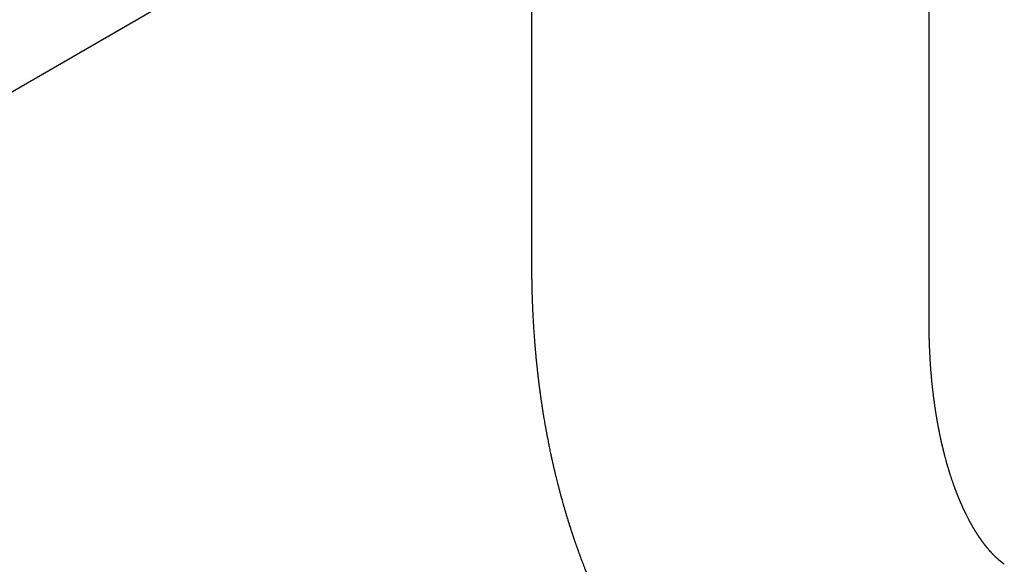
# Model space of a CAD drawing. Header units: millimetres. Extents: x 8 to 802, y 12 to 847.
# Tile 18 of 27: x 648 to 714, y 335 to 371. Entities that reach past the tile are written whole.
import ezdxf

# ---------------------------------------------------------------- set-up
doc = ezdxf.new("R2010")
doc.units = ezdxf.units.MM

msp = doc.modelspace()

# ---------------------------------------------------------------- linework, layer by layer
at = {"color": 7, "linetype": 'Continuous', "lineweight": 30}
for p, q in [((619.578, 350.767), (672.981, 381.596)), ((682.271, 376.229), (682.271, 354.958)), ((709.217, 351.233), (709.217, 372.504))]:
    msp.add_line(p, q, dxfattribs=at)
for points, knots in [([(682.271, 354.958), (682.271, 354.921), (682.271, 354.852), (682.271, 354.757), (682.271, 354.678), (682.272, 354.613), (682.272, 354.564), (682.272, 354.528), (682.272, 354.5), (682.272, 354.472), (682.273, 354.437), (682.273, 354.387), (682.274, 354.322), (682.274, 354.243), (682.275, 354.164), (682.276, 354.089), (682.277, 354.013), (682.278, 353.936), (682.279, 353.86), (682.28, 353.793), (682.281, 353.727), (682.283, 353.655), (682.284, 353.574), (682.287, 353.463), (682.29, 353.33), (682.293, 353.184), (682.297, 353.046), (682.301, 352.908), (682.305, 352.765), (682.31, 352.616), (682.315, 352.473), (682.32, 352.337), (682.325, 352.207), (682.331, 352.071), (682.337, 351.935), (682.343, 351.802), (682.348, 351.682), (682.354, 351.57), (682.36, 351.452), (682.367, 351.32), (682.375, 351.167), (682.384, 351.007), (682.394, 350.848), (682.403, 350.693), (682.414, 350.534), (682.425, 350.368), (682.437, 350.197), (682.449, 350.031), (682.46, 349.872), (682.471, 349.734), (682.481, 349.611), (682.49, 349.503), (682.499, 349.391), (682.509, 349.276), (682.519, 349.16), (682.529, 349.048), (682.539, 348.93), (682.551, 348.803), (682.565, 348.658), (682.577, 348.532), (682.587, 348.432), (682.593, 348.365), (682.599, 348.306), (682.605, 348.25), (682.612, 348.185), (682.62, 348.104), (682.63, 348.01), (682.641, 347.913), (682.651, 347.818), (682.661, 347.727), (682.67, 347.641), (682.679, 347.568), (682.686, 347.502), (682.694, 347.439), (682.701, 347.373), (682.709, 347.309), (682.716, 347.25), (682.723, 347.187), (682.731, 347.122), (682.739, 347.056), (682.746, 347.002), (682.752, 346.95), (682.76, 346.889), (682.77, 346.812), (682.78, 346.727), (682.791, 346.642), (682.802, 346.563), (682.811, 346.492), (682.819, 346.432), (682.826, 346.381), (682.831, 346.338), (682.837, 346.297), (682.843, 346.25), (682.851, 346.195), (682.859, 346.134), (682.868, 346.072), (682.877, 346.006), (682.886, 345.943), (682.894, 345.886), (682.902, 345.829), (682.912, 345.763), (682.925, 345.674), (682.94, 345.568), (682.958, 345.45), (682.977, 345.321), (682.998, 345.185), (683.019, 345.053), (683.038, 344.934), (683.054, 344.833), (683.069, 344.74), (683.084, 344.651), (683.098, 344.565), (683.128, 344.386), (683.158, 344.213), (683.187, 344.044), (683.2, 343.97), (683.214, 343.89), (683.228, 343.812), (683.242, 343.737), (683.255, 343.668), (683.268, 343.595), (683.281, 343.522), (683.295, 343.452), (683.307, 343.385), (683.318, 343.326), (683.329, 343.272), (683.338, 343.22), (683.357, 343.121), (683.385, 342.981), (683.419, 342.807), (683.452, 342.641), (683.486, 342.476), (683.522, 342.302), (683.552, 342.161), (683.574, 342.059), (683.586, 342.002), (683.597, 341.952), (683.606, 341.91), (683.614, 341.873), (683.623, 341.833), (683.633, 341.786), (683.645, 341.729), (683.66, 341.665), (683.676, 341.593), (683.693, 341.518), (683.709, 341.444), (683.724, 341.38), (683.736, 341.328), (683.746, 341.283), (683.756, 341.239), (683.771, 341.173), (683.793, 341.081), (683.818, 340.971), (683.844, 340.865), (683.868, 340.764), (683.892, 340.663), (683.917, 340.562), (683.948, 340.435), (683.985, 340.285), (684.021, 340.144), (684.048, 340.037), (684.067, 339.961), (684.089, 339.876), (684.115, 339.777), (684.143, 339.671), (684.171, 339.563), (684.199, 339.458), (684.228, 339.351), (684.258, 339.242), (684.288, 339.13), (684.319, 339.019), (684.35, 338.909), (684.379, 338.804), (684.408, 338.704), (684.434, 338.611), (684.459, 338.525), (684.485, 338.433), (684.515, 338.332), (684.546, 338.225), (684.578, 338.119), (684.61, 338.012), (684.642, 337.905), (684.674, 337.801), (684.706, 337.695), (684.736, 337.597), (684.763, 337.511), (684.784, 337.445), (684.801, 337.389), (684.817, 337.34), (684.832, 337.291), (684.85, 337.235), (684.87, 337.172), (684.891, 337.106), (684.912, 337.041), (684.932, 336.978), (684.953, 336.914), (684.974, 336.849), (684.997, 336.781), (685.019, 336.712), (685.043, 336.642), (685.065, 336.573), (685.086, 336.511), (685.104, 336.458), (685.12, 336.41), (685.138, 336.358), (685.159, 336.296), (685.185, 336.22), (685.214, 336.136), (685.243, 336.052), (685.27, 335.974), (685.297, 335.898), (685.324, 335.819), (685.352, 335.741), (685.377, 335.67), (685.401, 335.602), (685.427, 335.53), (685.456, 335.451), (685.485, 335.371), (685.512, 335.295), (685.54, 335.22), (685.569, 335.142), (685.597, 335.067), (685.621, 335), (685.644, 334.939), (685.668, 334.876), (685.694, 334.806), (685.727, 334.72), (685.763, 334.626), (685.8, 334.529), (685.836, 334.437), (685.872, 334.344), (685.904, 334.262), (685.932, 334.19), (685.956, 334.131), (685.98, 334.069), (686.006, 334.006), (686.029, 333.946), (686.05, 333.894), (686.069, 333.847), (686.092, 333.792), (686.119, 333.723), (686.152, 333.643), (686.185, 333.562), (686.217, 333.487), (686.246, 333.415), (686.275, 333.347), (686.304, 333.278), (686.335, 333.204), (686.367, 333.128), (686.398, 333.054), (686.44, 332.956), (686.492, 332.836), (686.551, 332.699), (686.611, 332.563), (686.667, 332.437), (686.727, 332.302), (686.787, 332.169), (686.837, 332.057), (686.877, 331.97), (686.907, 331.904), (686.94, 331.834), (686.971, 331.767), (686.998, 331.709), (687.022, 331.658), (687.041, 331.616), (687.059, 331.578), (687.078, 331.538), (687.098, 331.494), (687.119, 331.451), (687.137, 331.412), (687.155, 331.375), (687.173, 331.338), (687.19, 331.302), (687.208, 331.263), (687.23, 331.218), (687.254, 331.169), (687.276, 331.123), (687.295, 331.084), (687.315, 331.042), (687.34, 330.991), (687.371, 330.927), (687.402, 330.865), (687.428, 330.81), (687.45, 330.766), (687.473, 330.721), (687.497, 330.672), (687.523, 330.62), (687.548, 330.57), (687.572, 330.522), (687.596, 330.474), (687.624, 330.419), (687.655, 330.359), (687.686, 330.298), (687.713, 330.244), (687.736, 330.199), (687.757, 330.158), (687.78, 330.115), (687.806, 330.064), (687.833, 330.011), (687.856, 329.967), (687.875, 329.932), (687.89, 329.903), (687.904, 329.875), (687.921, 329.843), (687.94, 329.806), (687.964, 329.761), (687.989, 329.714), (688.011, 329.672), (688.03, 329.637), (688.046, 329.606), (688.063, 329.575), (688.082, 329.539), (688.106, 329.494), (688.135, 329.441), (688.163, 329.389), (688.188, 329.343), (688.21, 329.301), (688.233, 329.26), (688.269, 329.194), (688.314, 329.112), (688.367, 329.015), (688.42, 328.92), (688.474, 328.824), (688.528, 328.728), (688.592, 328.615), (688.662, 328.491), (688.747, 328.343), (688.826, 328.207), (688.894, 328.09), (688.946, 328.002), (688.987, 327.934), (689.025, 327.869), (689.061, 327.809), (689.095, 327.751), (689.135, 327.686), (689.173, 327.623), (689.206, 327.568), (689.231, 327.528), (689.253, 327.49), (689.278, 327.45), (689.303, 327.409), (689.33, 327.364), (689.357, 327.322), (689.381, 327.282), (689.402, 327.249), (689.421, 327.218), (689.439, 327.188), (689.461, 327.153), (689.488, 327.11), (689.519, 327.061), (689.55, 327.011), (689.577, 326.968), (689.6, 326.931), (689.623, 326.895), (689.65, 326.852), (689.684, 326.799), (689.721, 326.741), (689.757, 326.685), (689.789, 326.636), (689.82, 326.588), (689.854, 326.534), (689.895, 326.472), (689.937, 326.407), (689.976, 326.348), (690.009, 326.297), (690.039, 326.252), (690.07, 326.204), (690.106, 326.151), (690.144, 326.093), (690.177, 326.044), (690.203, 326.005), (690.222, 325.976), (690.24, 325.949), (690.261, 325.919), (690.284, 325.884), (690.312, 325.843), (690.344, 325.796), (690.375, 325.751), (690.402, 325.71), (690.426, 325.675), (690.449, 325.641), (690.474, 325.605), (690.507, 325.557), (690.549, 325.497), (690.594, 325.432), (690.647, 325.355), (690.718, 325.255), (690.801, 325.137), (690.89, 325.012), (690.977, 324.89), (691.061, 324.773), (691.147, 324.656), (691.233, 324.539), (691.307, 324.438), (691.365, 324.36), (691.409, 324.301), (691.457, 324.238), (691.505, 324.173), (691.549, 324.115), (691.589, 324.062), (691.624, 324.016), (691.659, 323.97), (691.695, 323.923), (691.733, 323.873), (691.769, 323.827), (691.8, 323.787), (691.826, 323.753), (691.852, 323.72), (691.903, 323.655), (691.977, 323.559), (692.072, 323.439), (692.17, 323.316), (692.264, 323.199), (692.36, 323.08), (692.457, 322.96), (692.548, 322.849), (692.631, 322.749), (692.705, 322.66), (692.783, 322.566), (692.861, 322.474), (692.938, 322.383), (693.017, 322.29), (693.11, 322.182), (693.221, 322.053), (693.342, 321.914), (693.469, 321.771), (693.595, 321.629), (693.717, 321.493), (693.848, 321.349), (693.971, 321.214), (694.072, 321.105), (694.142, 321.03), (694.192, 320.977), (694.243, 320.922), (694.292, 320.87), (694.336, 320.823), (694.378, 320.779), (694.419, 320.736), (694.463, 320.69), (694.509, 320.642), (694.557, 320.592), (694.603, 320.544), (694.645, 320.501), (694.688, 320.456), (694.737, 320.406), (694.795, 320.347), (694.857, 320.284), (694.919, 320.22), (694.977, 320.162), (695.031, 320.108), (695.085, 320.053), (695.139, 319.999), (695.193, 319.946), (695.242, 319.898), (695.288, 319.853), (695.329, 319.812), (695.368, 319.773), (695.412, 319.731), (695.463, 319.681), (695.522, 319.624), (695.581, 319.567), (695.633, 319.517), (695.677, 319.475), (695.717, 319.437), (695.758, 319.397), (695.804, 319.353), (695.857, 319.303), (695.912, 319.251), (695.963, 319.203), (696.022, 319.148), (696.093, 319.082), (696.181, 319), (696.274, 318.915), (696.363, 318.833), (696.449, 318.755), (696.54, 318.673), (696.622, 318.599), (696.689, 318.54), (696.732, 318.502), (696.771, 318.467), (696.81, 318.433), (696.851, 318.397), (696.901, 318.352), (696.961, 318.3), (697.024, 318.245), (697.082, 318.195), (697.158, 318.128), (697.265, 318.037), (697.395, 317.926), (697.521, 317.819), (697.649, 317.713), (697.78, 317.604), (697.914, 317.494), (698.027, 317.402), (698.124, 317.324), (698.204, 317.259), (698.279, 317.2), (698.346, 317.146), (698.416, 317.09), (698.493, 317.03), (698.572, 316.968), (698.645, 316.911), (698.711, 316.86), (698.773, 316.812), (698.839, 316.761), (698.912, 316.705), (698.986, 316.649), (699.054, 316.598), (699.112, 316.554), (699.167, 316.513), (699.222, 316.472), (699.282, 316.426), (699.35, 316.377), (699.413, 316.33), (699.468, 316.289), (699.513, 316.256), (699.554, 316.226), (699.59, 316.2), (699.619, 316.179), (699.645, 316.16), (699.672, 316.14), (699.702, 316.119), (699.728, 316.1), (699.752, 316.083), (699.772, 316.068), (699.786, 316.058), (699.793, 316.053)], [0, 0, 0, 0, 0.0023511, 0.0043776, 0.0060792, 0.0074559, 0.0085077, 0.0092345, 0.0097398, 0.0103164, 0.0110519, 0.0119463, 0.0134995, 0.0152731, 0.0169712, 0.0185758, 0.0200869, 0.0218785, 0.023502, 0.0249412, 0.0262379, 0.0277417, 0.0295313, 0.0315044, 0.0348901, 0.0380624, 0.0409424, 0.0437887, 0.0469158, 0.050173, 0.0534058, 0.0562166, 0.0589465, 0.0618375, 0.0650642, 0.0678201, 0.0704453, 0.0728513, 0.0750753, 0.0781201, 0.0814126, 0.0850344, 0.088559, 0.0918154, 0.0951478, 0.0989343, 0.1027077, 0.1063349, 0.1097992, 0.1131385, 0.1154503, 0.1178354, 0.1202934, 0.122818, 0.1254057, 0.127931, 0.1302164, 0.1331334, 0.136353, 0.1397892, 0.1414542, 0.142954, 0.1442485, 0.1453754, 0.1466458, 0.1485747, 0.1507547, 0.1529062, 0.1550111, 0.1570497, 0.1589438, 0.1607091, 0.1619223, 0.1633583, 0.1648835, 0.1663044, 0.1676195, 0.1688287, 0.1705175, 0.1719679, 0.1731842, 0.1741209, 0.1754532, 0.1773023, 0.1792484, 0.1811457, 0.1829941, 0.1845269, 0.1858813, 0.1870229, 0.1879516, 0.1887581, 0.1897971, 0.1911042, 0.1924492, 0.1938538, 0.1953179, 0.196829, 0.1981344, 0.1991347, 0.2006434, 0.2026303, 0.2050964, 0.2077674, 0.2106235, 0.2137571, 0.2169609, 0.2195533, 0.221805, 0.2238464, 0.2258425, 0.2277939, 0.229723, 0.2379704, 0.2395884, 0.2412079, 0.2429898, 0.2450279, 0.2465291, 0.2481274, 0.2497707, 0.2514552, 0.2531294, 0.2545949, 0.2560292, 0.2571526, 0.2582822, 0.2595959, 0.2639205, 0.2679041, 0.2715404, 0.2753228, 0.2792772, 0.283531, 0.2850197, 0.2863418, 0.2874784, 0.2884295, 0.2892496, 0.2900919, 0.2911706, 0.2924857, 0.2940352, 0.2956202, 0.2975044, 0.2992341, 0.3007329, 0.3019388, 0.3028652, 0.3038349, 0.3049858, 0.3074916, 0.3102063, 0.312648, 0.3148839, 0.3172413, 0.3196978, 0.3219662, 0.3261022, 0.3302303, 0.3318487, 0.3335777, 0.3355635, 0.3378069, 0.3405471, 0.3430086, 0.3454373, 0.3479644, 0.3505451, 0.3531346, 0.3558586, 0.3584408, 0.3609066, 0.3632887, 0.3655431, 0.3674763, 0.3694344, 0.3720458, 0.3746588, 0.3770475, 0.3796303, 0.3823214, 0.3846629, 0.3870777, 0.3898663, 0.3916594, 0.3932684, 0.3946125, 0.3956915, 0.3967823, 0.3981277, 0.3997118, 0.4013155, 0.4028692, 0.4043736, 0.4058708, 0.4074729, 0.409093, 0.4107429, 0.4124312, 0.4141565, 0.4157301, 0.4169526, 0.4179813, 0.4192117, 0.4207166, 0.4224907, 0.4247419, 0.4267744, 0.4285893, 0.4303907, 0.4323279, 0.4343354, 0.4360641, 0.4375256, 0.439249, 0.4413236, 0.4433186, 0.4450919, 0.4468588, 0.4488473, 0.4507662, 0.4524011, 0.4537478, 0.4552428, 0.4570263, 0.4588981, 0.4615636, 0.4639545, 0.4660597, 0.4683124, 0.4708137, 0.4721652, 0.4736101, 0.4751487, 0.4767771, 0.4782935, 0.4795838, 0.4806554, 0.4817938, 0.4836411, 0.4857534, 0.487763, 0.4896428, 0.4914069, 0.4930655, 0.4947357, 0.4966071, 0.4985661, 0.5004174, 0.5021577, 0.5058863, 0.509436, 0.5124525, 0.516082, 0.5189986, 0.5225823, 0.526132, 0.5274978, 0.5291796, 0.5310397, 0.5327371, 0.5342577, 0.5355767, 0.5366874, 0.5374647, 0.5384896, 0.5397129, 0.5408174, 0.5417466, 0.5427401, 0.5436601, 0.5445444, 0.5454584, 0.5466399, 0.548031, 0.5492297, 0.5501589, 0.5509844, 0.5524247, 0.5540716, 0.5559332, 0.5572123, 0.5582453, 0.5593554, 0.5606768, 0.5620326, 0.5633288, 0.5645383, 0.5657663, 0.5670526, 0.5687532, 0.5704171, 0.5717746, 0.5729659, 0.5738574, 0.5749408, 0.5763526, 0.5778353, 0.5789955, 0.5798431, 0.5805474, 0.5812662, 0.5820218, 0.5829814, 0.5841795, 0.5855351, 0.5866246, 0.5874904, 0.5882533, 0.5890482, 0.589881, 0.5911113, 0.5925632, 0.5940356, 0.5952048, 0.596195, 0.5972695, 0.5984523, 0.6013616, 0.603725, 0.6060746, 0.6089026, 0.6113478, 0.6136539, 0.6178246, 0.6212067, 0.6253693, 0.6287591, 0.6304573, 0.6324071, 0.6342499, 0.6356731, 0.6371592, 0.6389022, 0.6409652, 0.6422487, 0.6432662, 0.6442445, 0.6452584, 0.6464702, 0.6476065, 0.6488513, 0.6499307, 0.6508061, 0.6515578, 0.6523971, 0.6532651, 0.6543987, 0.6558529, 0.6573014, 0.658453, 0.6593642, 0.6602326, 0.6613937, 0.662876, 0.6646084, 0.666132, 0.6674356, 0.6686234, 0.6700699, 0.6718566, 0.6736932, 0.6754404, 0.6766964, 0.6778635, 0.6791544, 0.6806202, 0.682295, 0.6838731, 0.6847295, 0.6854857, 0.6862474, 0.6870212, 0.6879589, 0.6891316, 0.6904726, 0.6918269, 0.6929022, 0.6938534, 0.6947585, 0.6957093, 0.696837, 0.6988094, 0.7006846, 0.7023343, 0.7052114, 0.7090676, 0.7122677, 0.7157204, 0.7193285, 0.7221976, 0.7256585, 0.7292939, 0.7307495, 0.7323559, 0.7343237, 0.7362033, 0.737865, 0.7392994, 0.7407601, 0.7418851, 0.7432319, 0.7447963, 0.7461844, 0.7472645, 0.7482156, 0.7491511, 0.7501494, 0.7538793, 0.7574457, 0.7606124, 0.7646552, 0.7677334, 0.7710639, 0.7752225, 0.7775101, 0.7800012, 0.7830612, 0.7858935, 0.7882814, 0.791167, 0.7941965, 0.7980678, 0.8027177, 0.8068413, 0.8111265, 0.8156004, 0.8194423, 0.8242553, 0.8281149, 0.8295353, 0.8312785, 0.8330586, 0.8346625, 0.8361212, 0.8374678, 0.8387969, 0.8401633, 0.8417688, 0.8433693, 0.8448727, 0.8462492, 0.8474936, 0.8491253, 0.8509821, 0.8530933, 0.8551833, 0.8570374, 0.8586747, 0.8603633, 0.862286, 0.8638518, 0.8654976, 0.8669648, 0.8682116, 0.8694292, 0.8706988, 0.8723437, 0.8742547, 0.8762802, 0.8779194, 0.8791977, 0.8804052, 0.8816547, 0.8830455, 0.8847786, 0.8865811, 0.8881755, 0.8896055, 0.8920021, 0.8947119, 0.8977899, 0.9005405, 0.9029248, 0.9056321, 0.9089054, 0.9103855, 0.9116501, 0.9128257, 0.9139655, 0.9151271, 0.9165132, 0.9185267, 0.92048, 0.9222308, 0.923734, 0.927263, 0.931742, 0.9352707, 0.9385014, 0.942981, 0.946764, 0.9503072, 0.9527171, 0.9552404, 0.9572774, 0.9591686, 0.961065, 0.9633322, 0.9657592, 0.9678597, 0.9696358, 0.9713561, 0.9731545, 0.9752432, 0.9776044, 0.9794083, 0.9810173, 0.9824971, 0.9839939, 0.9856911, 0.9875983, 0.9896367, 0.9910213, 0.992215, 0.9933676, 0.9945, 0.9951593, 0.9958173, 0.9966739, 0.9974202, 0.9983104, 0.9988341, 0.9993973, 1, 1, 1, 1]), ([(714.322, 334.611), (714.318, 334.614), (714.312, 334.618), (714.306, 334.623), (714.301, 334.626), (714.296, 334.63), (714.29, 334.634), (714.284, 334.638), (714.277, 334.643), (714.269, 334.649), (714.26, 334.656), (714.252, 334.662), (714.245, 334.667), (714.239, 334.672), (714.231, 334.678), (714.222, 334.685), (714.213, 334.692), (714.204, 334.698), (714.196, 334.704), (714.189, 334.71), (714.181, 334.716), (714.171, 334.724), (714.16, 334.732), (714.15, 334.74), (714.141, 334.747), (714.132, 334.755), (714.122, 334.763), (714.11, 334.772), (714.097, 334.782), (714.086, 334.791), (714.077, 334.799), (714.068, 334.806), (714.057, 334.815), (714.046, 334.824), (714.037, 334.832), (714.028, 334.839), (714.021, 334.845), (714.014, 334.851), (714.006, 334.858), (713.997, 334.866), (713.988, 334.873), (713.981, 334.88), (713.974, 334.886), (713.967, 334.891), (713.96, 334.898), (713.95, 334.906), (713.941, 334.914), (713.932, 334.922), (713.924, 334.929), (713.916, 334.936), (713.907, 334.944), (713.897, 334.953), (713.884, 334.964), (713.872, 334.976), (713.86, 334.986), (713.848, 334.997), (713.836, 335.008), (713.825, 335.019), (713.815, 335.028), (713.806, 335.036), (713.798, 335.044), (713.786, 335.055), (713.775, 335.065), (713.765, 335.075), (713.755, 335.084), (713.747, 335.092), (713.738, 335.1), (713.729, 335.109), (713.72, 335.118), (713.711, 335.127), (713.703, 335.134), (713.691, 335.146), (713.673, 335.164), (713.65, 335.187), (713.627, 335.21), (713.603, 335.235), (713.579, 335.259), (713.555, 335.284), (713.535, 335.304), (713.523, 335.317), (713.515, 335.325), (713.506, 335.335), (713.496, 335.346), (713.487, 335.356), (713.478, 335.365), (713.47, 335.373), (713.463, 335.382), (713.454, 335.391), (713.444, 335.401), (713.434, 335.413), (713.425, 335.423), (713.416, 335.433), (713.408, 335.441), (713.4, 335.45), (713.39, 335.462), (713.379, 335.473), (713.369, 335.484), (713.36, 335.495), (713.352, 335.504), (713.344, 335.513), (713.335, 335.523), (713.326, 335.534), (713.316, 335.545), (713.303, 335.56), (713.286, 335.58), (713.263, 335.607), (713.24, 335.634), (713.217, 335.661), (713.194, 335.688), (713.17, 335.717), (713.148, 335.745), (713.129, 335.768), (713.115, 335.784), (713.106, 335.796), (713.095, 335.81), (713.084, 335.823), (713.074, 335.836), (713.064, 335.848), (713.054, 335.861), (713.042, 335.877), (713.029, 335.893), (713.018, 335.907), (713.008, 335.92), (712.999, 335.932), (712.988, 335.946), (712.976, 335.962), (712.964, 335.977), (712.954, 335.991), (712.944, 336.003), (712.934, 336.017), (712.922, 336.033), (712.909, 336.05), (712.897, 336.066), (712.887, 336.08), (712.877, 336.094), (712.866, 336.108), (712.856, 336.122), (712.845, 336.136), (712.836, 336.149), (712.826, 336.163), (712.814, 336.179), (712.802, 336.196), (712.79, 336.213), (712.779, 336.228), (712.768, 336.243), (712.756, 336.26), (712.744, 336.278), (712.732, 336.295), (712.721, 336.309), (712.712, 336.323), (712.701, 336.339), (712.69, 336.354), (712.68, 336.369), (712.671, 336.382), (712.663, 336.394), (712.655, 336.405), (712.646, 336.418), (712.636, 336.434), (712.625, 336.45), (712.615, 336.465), (712.607, 336.477), (712.599, 336.488), (712.59, 336.501), (712.58, 336.516), (712.569, 336.533), (712.558, 336.55), (712.546, 336.568), (712.534, 336.586), (712.52, 336.608), (712.504, 336.632), (712.489, 336.656), (712.473, 336.681), (712.458, 336.703), (712.446, 336.722), (712.438, 336.735), (712.431, 336.746), (712.424, 336.758), (712.414, 336.773), (712.404, 336.79), (712.394, 336.806), (712.385, 336.82), (712.378, 336.831), (712.371, 336.843), (712.362, 336.857), (712.351, 336.874), (712.341, 336.892), (712.331, 336.908), (712.322, 336.922), (712.313, 336.937), (712.303, 336.953), (712.292, 336.971), (712.282, 336.988), (712.273, 337.003), (712.265, 337.017), (712.256, 337.031), (712.246, 337.049), (712.235, 337.068), (712.224, 337.086), (712.214, 337.103), (712.205, 337.118), (712.193, 337.138), (712.18, 337.162), (712.166, 337.185), (712.154, 337.207), (712.141, 337.229), (712.126, 337.255), (712.113, 337.279), (712.101, 337.3), (712.089, 337.321), (712.076, 337.343), (712.064, 337.366), (712.052, 337.386), (712.042, 337.406), (712.03, 337.427), (712.017, 337.451), (712.005, 337.473), (711.995, 337.491), (711.985, 337.509), (711.974, 337.529), (711.962, 337.551), (711.951, 337.572), (711.942, 337.59), (711.925, 337.622), (711.902, 337.665), (711.871, 337.725), (711.842, 337.78), (711.81, 337.842), (711.78, 337.903), (711.749, 337.965), (711.723, 338.016), (711.703, 338.057), (711.689, 338.085), (711.677, 338.111), (711.663, 338.14), (711.648, 338.17), (711.635, 338.198), (711.624, 338.22), (711.614, 338.241), (711.604, 338.264), (711.592, 338.288), (711.582, 338.31), (711.573, 338.329), (711.564, 338.349), (711.552, 338.374), (711.54, 338.401), (711.528, 338.427), (711.516, 338.452), (711.505, 338.476), (711.494, 338.5), (711.482, 338.527), (711.47, 338.554), (711.458, 338.579), (711.447, 338.605), (711.433, 338.635), (711.419, 338.668), (711.405, 338.699), (711.389, 338.736), (711.37, 338.779), (711.348, 338.832), (711.324, 338.888), (711.3, 338.944), (711.277, 338.999), (711.258, 339.046), (711.24, 339.087), (711.225, 339.124), (711.21, 339.161), (711.197, 339.194), (711.184, 339.226), (711.17, 339.26), (711.153, 339.303), (711.134, 339.35), (711.116, 339.397), (711.1, 339.439), (711.085, 339.477), (711.07, 339.515), (711.055, 339.556), (711.038, 339.599), (711.023, 339.64), (711.008, 339.678), (710.994, 339.717), (710.978, 339.759), (710.957, 339.818), (710.931, 339.889), (710.9, 339.973), (710.87, 340.059), (710.838, 340.15), (710.806, 340.243), (710.775, 340.335), (710.748, 340.415), (710.724, 340.486), (710.703, 340.551), (710.682, 340.615), (710.662, 340.679), (710.643, 340.738), (710.628, 340.784), (710.616, 340.823), (710.605, 340.86), (710.593, 340.899), (710.581, 340.936), (710.567, 340.981), (710.551, 341.035), (710.53, 341.103), (710.509, 341.175), (710.487, 341.249), (710.466, 341.321), (710.446, 341.393), (710.424, 341.467), (710.401, 341.55), (710.377, 341.638), (710.352, 341.727), (710.329, 341.814), (710.309, 341.89), (710.291, 341.955), (710.277, 342.01), (710.264, 342.061), (710.251, 342.112), (710.237, 342.166), (710.223, 342.224), (710.208, 342.282), (710.193, 342.342), (710.18, 342.397), (710.168, 342.447), (710.158, 342.487), (710.148, 342.528), (710.138, 342.569), (710.128, 342.613), (710.117, 342.66), (710.107, 342.704), (710.098, 342.74), (710.092, 342.767), (710.087, 342.79), (710.081, 342.815), (710.074, 342.847), (710.066, 342.884), (710.057, 342.924), (710.047, 342.967), (710.038, 343.009), (710.029, 343.047), (710.023, 343.077), (710.017, 343.102), (710.012, 343.125), (710.007, 343.151), (710, 343.182), (709.989, 343.232), (709.975, 343.299), (709.959, 343.377), (709.944, 343.448), (709.931, 343.515), (709.917, 343.581), (709.906, 343.638), (709.896, 343.69), (709.887, 343.734), (709.879, 343.778), (709.871, 343.818), (709.864, 343.853), (709.858, 343.888), (709.851, 343.925), (709.842, 343.969), (709.833, 344.018), (709.824, 344.069), (709.815, 344.118), (709.806, 344.164), (709.796, 344.221), (709.784, 344.287), (709.771, 344.365), (709.758, 344.44), (709.745, 344.515), (709.732, 344.591), (709.719, 344.669), (709.708, 344.739), (709.697, 344.804), (709.688, 344.865), (709.677, 344.934), (709.666, 345.004), (709.655, 345.078), (709.644, 345.152), (709.633, 345.227), (709.621, 345.304), (709.609, 345.386), (709.597, 345.473), (709.585, 345.56), (709.573, 345.652), (709.56, 345.742), (709.549, 345.831), (709.538, 345.916), (709.527, 346.002), (709.516, 346.091), (709.501, 346.215), (709.482, 346.377), (709.459, 346.582), (709.436, 346.797), (709.415, 347.015), (709.395, 347.223), (709.376, 347.432), (709.359, 347.64), (709.341, 347.859), (709.326, 348.074), (709.311, 348.29), (709.297, 348.51), (709.285, 348.729), (709.273, 348.96), (709.262, 349.187), (709.252, 349.416), (709.245, 349.616), (709.24, 349.783), (709.236, 349.917), (709.232, 350.044), (709.229, 350.177), (709.226, 350.325), (709.224, 350.463), (709.222, 350.582), (709.221, 350.675), (709.22, 350.759), (709.219, 350.821), (709.219, 350.866), (709.219, 350.897), (709.218, 350.935), (709.218, 350.977), (709.218, 351.021), (709.218, 351.066), (709.218, 351.116), (709.217, 351.173), (709.217, 351.212), (709.217, 351.233)], [0, 0, 0, 0, 0.002838, 0.0036, 0.004165, 0.005942, 0.007029, 0.008153, 0.0094, 0.011392, 0.013352, 0.0151, 0.016596, 0.018067, 0.019652, 0.021459, 0.023511, 0.025432, 0.027044, 0.028538, 0.030249, 0.032236, 0.034538, 0.036813, 0.038663, 0.040369, 0.04249, 0.045106, 0.047829, 0.050094, 0.051805, 0.053646, 0.055889, 0.058337, 0.060321, 0.061978, 0.063274, 0.06465, 0.066317, 0.068251, 0.070032, 0.071601, 0.072968, 0.074312, 0.075809, 0.077554, 0.07947, 0.081287, 0.082918, 0.084429, 0.08602, 0.08787, 0.090773, 0.093247, 0.095337, 0.097495, 0.100191, 0.102349, 0.104193, 0.105799, 0.107491, 0.109454, 0.111754, 0.113816, 0.115449, 0.117, 0.118676, 0.120283, 0.122135, 0.123785, 0.125226, 0.126525, 0.130616, 0.135329, 0.139089, 0.143886, 0.147841, 0.152197, 0.156666, 0.15794, 0.159299, 0.160818, 0.162519, 0.164328, 0.165824, 0.167094, 0.168374, 0.169856, 0.171527, 0.17342, 0.175167, 0.176547, 0.177881, 0.17932, 0.180938, 0.182756, 0.184593, 0.186048, 0.187374, 0.188685, 0.190192, 0.191845, 0.193593, 0.195135, 0.198391, 0.202519, 0.206199, 0.209793, 0.213951, 0.217127, 0.221409, 0.225028, 0.226341, 0.227823, 0.229573, 0.231522, 0.233094, 0.234416, 0.236054, 0.238064, 0.240157, 0.242085, 0.243465, 0.244809, 0.246433, 0.248601, 0.250466, 0.251967, 0.25333, 0.25487, 0.256873, 0.259071, 0.260847, 0.262402, 0.263776, 0.265518, 0.26722, 0.268682, 0.270198, 0.271654, 0.273344, 0.275326, 0.277344, 0.278896, 0.280337, 0.28212, 0.284259, 0.286036, 0.287539, 0.288974, 0.29069, 0.292177, 0.293733, 0.29513, 0.296262, 0.297384, 0.298617, 0.30023, 0.302076, 0.303497, 0.304591, 0.305662, 0.306894, 0.308477, 0.310065, 0.311924, 0.313507, 0.31518, 0.317197, 0.319823, 0.321891, 0.324027, 0.326777, 0.328177, 0.329265, 0.330261, 0.331295, 0.332601, 0.334309, 0.335895, 0.337043, 0.338019, 0.338996, 0.340194, 0.341752, 0.343518, 0.344886, 0.346086, 0.347294, 0.348742, 0.350414, 0.351873, 0.353119, 0.354253, 0.355423, 0.356917, 0.358659, 0.360199, 0.361552, 0.362783, 0.364295, 0.366485, 0.368436, 0.370079, 0.371882, 0.374066, 0.376048, 0.377723, 0.379232, 0.381148, 0.382962, 0.384556, 0.385939, 0.387636, 0.389617, 0.391324, 0.392655, 0.39389, 0.395502, 0.39736, 0.398892, 0.400176, 0.401382, 0.406341, 0.409611, 0.41463, 0.418527, 0.423085, 0.427562, 0.43171, 0.433932, 0.435914, 0.437593, 0.439356, 0.441872, 0.443719, 0.44511, 0.446314, 0.447882, 0.449767, 0.451176, 0.452236, 0.453486, 0.454935, 0.456747, 0.458746, 0.460521, 0.461941, 0.46347, 0.46526, 0.467105, 0.468638, 0.470233, 0.472137, 0.474358, 0.476365, 0.478114, 0.481183, 0.484571, 0.487882, 0.491549, 0.494834, 0.497894, 0.50001, 0.50229, 0.504624, 0.506533, 0.508155, 0.510222, 0.512655, 0.515717, 0.518389, 0.520773, 0.52292, 0.524985, 0.527309, 0.529819, 0.532309, 0.534268, 0.536279, 0.538832, 0.541259, 0.545925, 0.550591, 0.555073, 0.559828, 0.565197, 0.569932, 0.574249, 0.577683, 0.581002, 0.58425, 0.587617, 0.590797, 0.593131, 0.594692, 0.596601, 0.598635, 0.600502, 0.602199, 0.605301, 0.608633, 0.612196, 0.615873, 0.619507, 0.622577, 0.626266, 0.630211, 0.634465, 0.63866, 0.642787, 0.646712, 0.64922, 0.651871, 0.654238, 0.656281, 0.65893, 0.661577, 0.664212, 0.666834, 0.669703, 0.671617, 0.673447, 0.675186, 0.676984, 0.678952, 0.68109, 0.683138, 0.684836, 0.68582, 0.686707, 0.687827, 0.689221, 0.690862, 0.692624, 0.694528, 0.696462, 0.698071, 0.699416, 0.700358, 0.70128, 0.702403, 0.703727, 0.705249, 0.708885, 0.712284, 0.715185, 0.717994, 0.720722, 0.723502, 0.725266, 0.727167, 0.729074, 0.730743, 0.732169, 0.733426, 0.735008, 0.736822, 0.738929, 0.74102, 0.743049, 0.74496, 0.746699, 0.750005, 0.753059, 0.756107, 0.759127, 0.76215, 0.765233, 0.768436, 0.77056, 0.772991, 0.775736, 0.778639, 0.781294, 0.784449, 0.787349, 0.790044, 0.793523, 0.796858, 0.800175, 0.803589, 0.807387, 0.810576, 0.813766, 0.816988, 0.820381, 0.823804, 0.831071, 0.838514, 0.846822, 0.854804, 0.862502, 0.869457, 0.877679, 0.884792, 0.892861, 0.900589, 0.907681, 0.915995, 0.923437, 0.931598, 0.939604, 0.946802, 0.952066, 0.956481, 0.960396, 0.964937, 0.969902, 0.975216, 0.978658, 0.981751, 0.984506, 0.986967, 0.98796, 0.988897, 0.990074, 0.991725, 0.993005, 0.994472, 0.996128, 0.99797, 1, 1, 1, 1])]:
    msp.add_open_spline(points, degree=3, knots=knots, dxfattribs=at)

doc.saveas('drawing.dxf')
